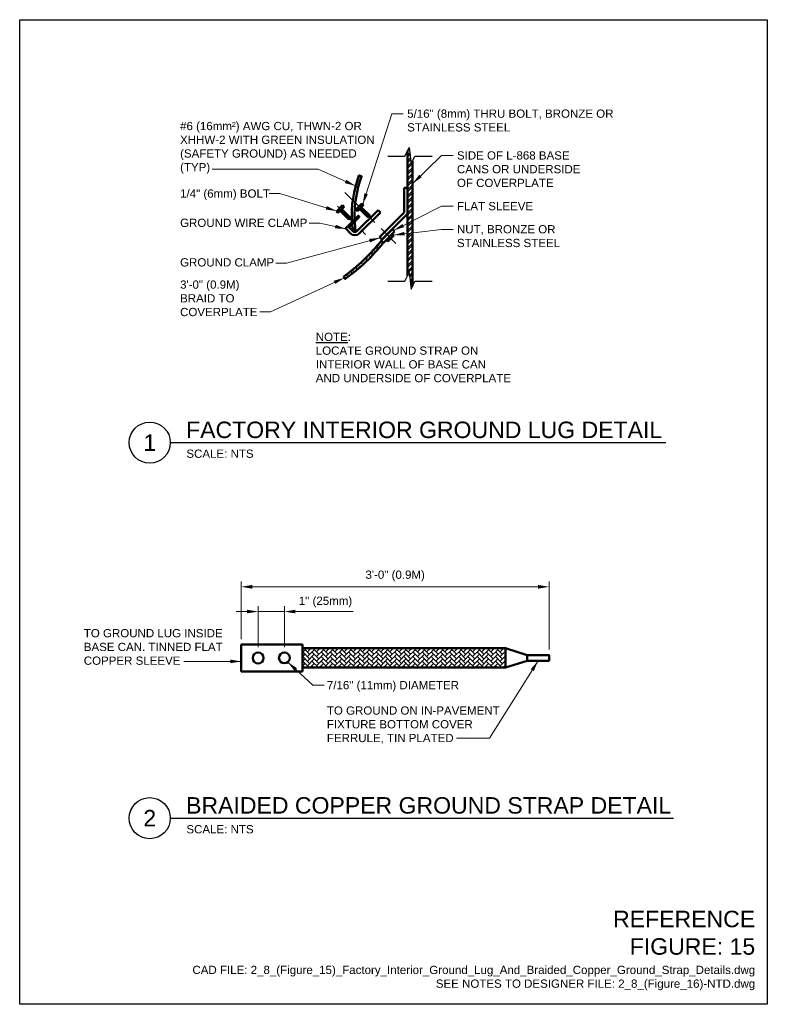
# Model space of a CAD drawing. Header units: inches. Extents: x 0 to 8.5, y 0 to 11.2.
import ezdxf
from ezdxf.enums import TextEntityAlignment as Align

# ---------------------------------------------------------------- set-up
doc = ezdxf.new("R2010")
doc.units = ezdxf.units.IN
doc.header["$LTSCALE"] = 0.375
doc.header["$MEASUREMENT"] = 0
doc.header["$PDSIZE"] = 2
doc.linetypes.add('CENTER2', pattern=[1.125, 0.75, -0.125, 0.125, -0.125])
doc.layers.get('0').update_dxf_attribs({"linetype": 'CONTINUOUS', "lineweight": 35})
doc.layers.get('DEFPOINTS').update_dxf_attribs({"linetype": 'CONTINUOUS', "lineweight": 35})
for name, color, linetype, lineweight in [('E-GRND-EQUI', 83, 'CONTINUOUS', 50), ('E-LITE-SPCL', 203, 'CONTINUOUS', 50), ('G-ANNO-PATT', 8, 'CONTINUOUS', 18), ('G-ANNO-RDME', 5, 'CONTINUOUS', 18)]:
    doc.layers.add(name, color=color, linetype=linetype, lineweight=lineweight)
for name, color, linetype in [('G-ANNO-DIMS', 7, 'CONTINUOUS'), ('G-ANNO-SYMB', 6, 'CONTINUOUS'), ('G-ANNO-TEXT', 7, 'CONTINUOUS'), ('G-ANNO-TEXT @ 1', 7, 'CONTINUOUS'), ('G-ANNO-TTLB', 7, 'CONTINUOUS')]:
    doc.layers.add(name, color=color, linetype=linetype)
doc.styles.add('00-E-TITLE-1_1', font='arial.ttf', dxfattribs={"height": 0.1875})
doc.styles.add('01-E-BLDG-1_1', font='arial.ttf', dxfattribs={"height": 0.09375})
doc.styles.add('Arial', font='arial.ttf')
doc.dimstyles.new('01-E-BLDG-1_1', dxfattribs={"dimtxt": 0.09375, "dimasz": 0.125, "dimexe": 0.0625, "dimexo": 0.0625, "dimgap": 0.0625, "dimtad": 1, "dimdec": 4, "dimzin": 3, "dimdsep": 46, "dimlunit": 4, "dimtxsty": '01-E-BLDG-1_1', "dimcen": 0.0625, "dimclrd": 1, "dimclre": 1, "dimclrt": 256, "dimazin": 0, "dimtfac": 1, "dimtdec": 4, "dimtmove": 1, "dimatfit": 3, "dimfxl": 1, "dimfrac": 2, "dimtolj": 1, "dimtzin": 3, "dimlwd": 0, "dimlwe": 0, "dimarcsym": 0})

# ---------------------------------------------------------------- blocks, each defined once
blk = doc.blocks.new('BREAK')
at = {"color": 0, "linetype": 'Continuous', "flags": 128}
blk.add_lwpolyline([(0, 0), (0.046625, 0.097375), (0.069125, -0.090125), (0.112375, 0)], dxfattribs=at)
blk = doc.blocks.new('G-DBRK')
at = {"color": 0, "linetype": 'ByBlock', "lineweight": -2}
blk.add_ellipse((0, -0.25), major_axis=(0, -0.25), ratio=0.4, dxfattribs=at)
blk.add_ellipse((0, -0.75), major_axis=(0, -0.25), ratio=0.4, start_param=0, end_param=3.141593, dxfattribs=at)
blk = doc.blocks.new('*D5')
at = {"layer": 'DEFPOINTS', "color": 0, "transparency": 16777216}
for p in [(6.019, 4.751), (2.519, 4.094, 0.004), (6.019, 3.975, -0.016)]:
    blk.add_point(p, dxfattribs=at)
at = {"layer": 'G-ANNO-DIMS', "color": 1, "lineweight": 0, "transparency": 16777216}
for p, q in [((2.519, 4.157), (2.519, 4.813)), ((2.644, 4.751), (5.894, 4.751)), ((6.019, 4.037), (6.019, 4.813))]:
    blk.add_line(p, q, dxfattribs=at)
at = {"layer": 'G-ANNO-DIMS', "color": 1, "transparency": 16777216}
for points in [[(2.644, 4.772), (2.644, 4.73), (2.519, 4.751)], [(5.894, 4.772), (5.894, 4.73), (6.019, 4.751)]]:
    blk.add_solid(points, dxfattribs=at)
at = {"layer": 'G-ANNO-DIMS', "transparency": 16777216, "insert": (4.269, 4.875), "char_height": 0.09375, "attachment_point": 5, "style": '01-E-BLDG-1_1'}
blk.add_mtext('\\A1;3\'-0" (0.9M)', dxfattribs=at)
blk = doc.blocks.new('*D6')
at = {"layer": 'DEFPOINTS', "color": 0, "transparency": 16777216}
for p in [(3.009, 4.469), (2.711, 4.003, -0.016), (3.009, 4.004, -0.016)]:
    blk.add_point(p, dxfattribs=at)
at = {"layer": 'G-ANNO-DIMS', "color": 1, "lineweight": 0, "transparency": 16777216}
for p, q in [((2.711, 4.066), (2.711, 4.532)), ((3.009, 4.066), (3.009, 4.532)), ((2.586, 4.469), (2.461, 4.469)), ((2.711, 4.469), (3.009, 4.469)), ((3.134, 4.469), (3.259, 4.469))]:
    blk.add_line(p, q, dxfattribs=at)
at = {"layer": 'G-ANNO-DIMS', "color": 1, "transparency": 16777216}
for points in [[(2.586, 4.49), (2.586, 4.449), (2.711, 4.469)], [(3.134, 4.49), (3.134, 4.449), (3.009, 4.469)]]:
    blk.add_solid(points, dxfattribs=at)
at = {"layer": 'G-ANNO-DIMS', "transparency": 16777216, "insert": (3.477, 4.578), "char_height": 0.09375, "attachment_point": 5, "style": '01-E-BLDG-1_1'}
blk.add_mtext('\\A1;1" (25mm)', dxfattribs=at)
blk = doc.blocks.new('*U7')
at = {"color": 0, "linetype": 'Continuous', "lineweight": 30}
blk.add_line((0.234, 0), (5.866, 0), dxfattribs=at)
blk.add_circle((0, 0), 0.234, dxfattribs=at)
at = {"color": 0, "style": 'Arial', "flags": 4}
blk.add_attdef('TITLE', text='', height=0.188, dxfattribs=at).set_placement((0.413, -0.004), align=Align.BOTTOM_LEFT)
blk.add_attdef('ID', text='', height=0.188, dxfattribs=at).set_placement((0, 0), align=Align.MIDDLE_CENTER)
blk.add_attdef('SCALE', text='', height=0.0703, dxfattribs=at).set_placement((0.417, -0.079), align=Align.TOP_LEFT)
blk = doc.blocks.new('*U8')
at = {"color": 0, "linetype": 'Continuous', "lineweight": 30}
blk.add_line((0.234, 0), (5.956, 0), dxfattribs=at)
blk.add_circle((0, 0), 0.234, dxfattribs=at)
at = {"color": 0, "style": 'Arial', "flags": 4}
blk.add_attdef('TITLE', text='', height=0.188, dxfattribs=at).set_placement((0.413, -0.004), align=Align.BOTTOM_LEFT)
blk.add_attdef('ID', text='', height=0.188, dxfattribs=at).set_placement((0, 0), align=Align.MIDDLE_CENTER)
blk.add_attdef('SCALE', text='', height=0.0703, dxfattribs=at).set_placement((0.417, -0.079), align=Align.TOP_LEFT)

msp = doc.modelspace()

# ---------------------------------------------------------------- hatches: boundary and pattern name
at = {"layer": 'G-ANNO-PATT'}
h = msp.add_hatch(dxfattribs=at)
h.set_pattern_fill('ANSI32', color=256, scale=0.124794, style=0)
h.set_pattern_definition([(45, (2.15939, 0.530873), (-0.03309113, 0.03309113), []), (45, (2.18145, 0.530873), (-0.03309113, 0.03309113), [])])
h.paths.add_polyline_path([(4.40997, 8.29048), (4.42699, 8.32602), (4.44949, 8.13852), (4.46651, 8.17398), (4.46651, 9.59664), (4.44949, 9.56118), (4.42699, 9.74868), (4.40997, 9.71314)])
h = msp.add_hatch(dxfattribs=at)
h.set_pattern_fill('AR-HBONE', color=256, scale=0.009221, style=0)
h.set_pattern_definition([(70.647778, (193.077504, 19.071346), (-0.02257718, 0.0470215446), [0.11064988, -0.036883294]), (160.647778, (193.089726, 19.106145), (-0.02257718, 0.0470215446), [0.11064988, -0.036883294])])
edge = h.paths.add_edge_path()
edge.add_line((4.13583, 8.66835), (4.11284, 8.69133))
edge.add_arc((2.45162, 9.99865), 2.11393, 305.842535, 321.798631, ccw=False)
edge.add_line((3.68946, 8.28503), (3.71015, 8.26141))
edge.add_arc((2.49079, 9.96302), 2.0934, 305.625114, 321.796759)
h = msp.add_hatch(dxfattribs=at)
h.set_pattern_fill('AR-HBONE', color=256, scale=0.009221, angle=-25.647815, style=0)
h.set_pattern_definition([(45, (-16815.788264, 6142.194276), (0, 0.05216085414), [0.11064988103, -0.03688329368]), (135, (-16815.762184, 6142.220356), (0, 0.05216085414), [0.11064988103, -0.03688329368])])
h.paths.add_polyline_path([(5.52181, 3.83178), (5.52177, 4.05208), (3.21463, 4.05118), (3.21463, 3.8313)])

# ---------------------------------------------------------------- linework, layer by layer
at = {"color": 1, "lineweight": 0}
msp.add_line((3.25917, 4.46944), (3.79267, 4.46944), dxfattribs=at)
at = {"layer": 'E-GRND-EQUI'}
for p, q in [((4.37292, 9.29303, 0.00403), (4.37292, 9.01027, 0.00403)), ((4.40977, 9.29303, 0.00403), (4.37292, 9.29303, 0.00403)), ((4.40977, 9.29303, 0.00403), (4.40977, 8.995, 0.00403)), ((3.67071, 9.09211, -0.16367), (3.60123, 9.02263, -0.16367)), ((3.68808, 9.07474, -0.16367), (3.67071, 9.09211, -0.16367)), ((3.89167, 9.11351, 0.00403), (3.82219, 9.04403, 0.00403)), ((3.90904, 9.09614, 0.00403), (3.89167, 9.11351, 0.00403)), ((3.6186, 9.00526, -0.16367), (3.60123, 9.02263, -0.16367)), ((3.84482, 8.96998, 0.00403), (3.73682, 8.86198, 0.00403)), ((3.83956, 9.02666, 0.00403), (3.82219, 9.04403, 0.00403)), ((3.83385, 8.79755, 0.00403), (4.07477, 9.03846, 0.00403)), ((3.85786, 8.96998, 0.00403), (3.85786, 8.96998, 0.00403)), ((4.10082, 9.0124, 0.00403), (3.85991, 8.77149, 0.00403)), ((4.37292, 9.01027, 0.00403), (4.09869, 8.73604, 0.00403)), ((4.12475, 8.70998, 0.00403), (4.40977, 8.995, 0.00403)), ((3.74986, 8.84894, 0.00403), (3.85786, 8.95694, 0.00403)), ((3.73682, 8.84894, 0.00403), (3.73682, 8.84894, 0.00403)), ((4.2372, 8.81917, 0.00403), (4.1111, 8.69307, 0.00403)), ((4.26326, 8.79311, 0.00403), (4.13716, 8.66701, 0.00403)), ((4.18509, 8.76706, 0.00403), (4.18345, 8.76869, 0.00403)), ((4.21983, 8.8018, 0.00403), (4.2182, 8.80343, 0.00403)), ((4.26326, 8.79311, 0.00403), (4.2372, 8.81917, 0.00403)), ((4.25503, 8.75015, 0.00403), (4.23766, 8.76752, 0.00403)), ((4.09869, 8.723, 0.00403), (4.11171, 8.70998, 0.00403)), ((4.13716, 8.66701, 0.00403), (4.1111, 8.69307, 0.00403)), ((4.18555, 8.68067, 0.00403), (4.16818, 8.69804, 0.00403)), ((5.52177, 4.05208, 0.00403), (5.76971, 3.97473)), ((5.52177, 4.05208, 0.00403), (5.52181, 3.83178)), ((5.52422, 3.83178, 0.00403), (5.76971, 3.90874))]:
    msp.add_line(p, q, dxfattribs=at)
at = {"layer": 'E-GRND-EQUI', "flags": 128}
for points, elevation in [([(3.83956, 9.02666), (3.90904, 9.09614)], 0.00403), ([(3.8743, 9.09614), (3.89167, 9.07877)], 0.00403), ([(3.6186, 9.00526), (3.68808, 9.07474)], -0.16367), ([(3.6186, 9.04), (3.63597, 9.02263)], -0.16367), ([(3.64356, 9.03022), (3.74282, 8.93096)], -0.16367), ([(3.65334, 9.07474), (3.67071, 9.05737)], -0.16367), ([(3.65875, 9.01503), (3.67831, 9.03459)], -0.16367), ([(3.66312, 9.04978), (3.76238, 8.95052)], -0.16367), ([(3.67276, 9.00102), (3.69232, 9.02058)], -0.16367), ([(3.68677, 8.98701), (3.70633, 9.00657)], -0.16367), ([(3.70078, 8.97299), (3.72034, 8.99255)], -0.16367), ([(3.7148, 8.95898), (3.73436, 8.97854)], -0.16367), ([(3.72881, 8.94497), (3.74837, 8.96453)], -0.16367), ([(3.83956, 9.0614), (3.85693, 9.04403)], 0.00403), ([(3.86452, 9.05162), (3.96378, 8.95236)], 0.00403), ([(3.87971, 9.03643), (3.89927, 9.05599)], 0.00403), ([(3.88408, 9.07118), (3.98334, 8.97192)], 0.00403), ([(3.89372, 9.02242), (3.91328, 9.04198)], 0.00403), ([(3.90773, 9.0084), (3.9273, 9.02796)], 0.00403), ([(3.92175, 8.99439), (3.94131, 9.01395)], 0.00403), ([(3.93576, 8.98038), (3.95532, 8.99994)], 0.00403), ([(3.94977, 8.96637), (3.96933, 8.98593)], 0.00403), ([(3.96378, 8.95236), (3.98334, 8.97192)], 0.00403), ([(4.07477, 9.03846), (4.10082, 9.0124)], 0.00403), ([(3.74282, 8.93096), (3.76238, 8.95052)], -0.16367), ([(4.18555, 8.68067), (4.25503, 8.75015)], 0.00403), ([(4.22029, 8.75015), (4.23766, 8.73278)], 0.00403), ([(4.18555, 8.71541), (4.20292, 8.69804)], 0.00403)]:
    msp.add_lwpolyline(points, dxfattribs=dict(at, elevation=elevation))
at = {"layer": 'E-GRND-EQUI', "elevation": 0.00403, "flags": 128}
msp.add_lwpolyline([(3.76211, 8.77149), (3.71074, 8.82286, -0.41421356), (3.71074, 8.8359), (3.72378, 8.84894, -0.41421356), (3.73682, 8.84894), (3.78821, 8.79755)], format="xyb", dxfattribs=at)
at = {"layer": 'E-GRND-EQUI', "elevation": 0.00403}
msp.add_lwpolyline([(2.5193, 4.09444), (3.21463, 4.09444), (3.21463, 3.78804), (2.5193, 3.78804)], close=True, dxfattribs=at)
at = {"layer": 'E-GRND-EQUI', "flags": 128}
for points in [[(3.21463, 4.05118), (5.52177, 4.05208)], [(3.21463, 3.8313), (5.52422, 3.83178)]]:
    msp.add_lwpolyline(points, dxfattribs=at)
at = {"layer": 'E-GRND-EQUI'}
msp.add_lwpolyline([(5.76971, 3.97473), (6.0185, 3.97473), (6.0185, 3.90874), (5.76971, 3.90874)], close=True, dxfattribs=at)
for centre, radius in [((3.80288, 8.80803, 0.00403), 0.01614), ((2.71124, 3.94116), 0.06222), ((3.00917, 3.9425), 0.06147)]:
    msp.add_circle(centre, radius, dxfattribs=at)
for centre, radius, start, end in [((5.05392, 8.97934, 0.00403), 1.27885, 159.30464, 183.443242), ((5.08056, 8.97765, 0.00403), 1.27315, 159.650442, 181.994168), ((3.85134, 8.96346, 0.00403), 0.00922, 45, 135), ((3.85134, 8.96346, 0.00403), 0.00922, 315, 45), ((3.74334, 8.85546, 0.00403), 0.00922, 135, 225), ((5.05392, 8.97934, 0.00403), 1.27885, 184.538185, 187.805701), ((5.05405, 8.97931, 0.00403), 1.24671, 183.259084, 187.817486), ((3.74334, 8.85546, 0.00403), 0.00922, 225, 315), ((3.81101, 8.82039, 0.00403), 0.06916, 225, 315), ((3.81103, 8.82037, 0.00403), 0.03227, 225, 315), ((2.45194, 9.99832, 0.00403), 2.11348, 305.666753, 321.800338), ((2.4905, 9.96332, 0.00403), 2.09381, 305.324436, 321.795159), ((4.10521, 8.72952, 0.00403), 0.00922, 135, 225), ((4.11823, 8.7165, 0.00403), 0.00922, 225, 315)]:
    msp.add_arc(centre, radius, start, end, dxfattribs=at)
at = {"layer": 'E-LITE-SPCL', "elevation": 0.00403}
for points in [[(4.40997, 8.29048), (4.40997, 9.71314)], [(4.46651, 9.59664), (4.46651, 8.17398)]]:
    msp.add_lwpolyline(points, dxfattribs=at)
at = {"layer": 'G-ANNO-DIMS', "color": 1, "linetype": 'CENTER2', "flags": 128}
for points, elevation in [([(3.6971, 9.2386), (4.27768, 8.65802)], 0.00403), ([(3.61217, 9.08117), (3.93221, 8.76113)], -0.16367)]:
    msp.add_lwpolyline(points, dxfattribs=dict(at, elevation=elevation))
at = {"layer": 'G-ANNO-SYMB'}
for p, q in [((4.18612, 9.6513, 0.00403), (4.38037, 9.6513, 0.00403)), ((4.49274, 9.6513, 0.00403), (4.69078, 9.6513, 0.00403)), ((4.18612, 8.22865, 0.00403), (4.38037, 8.22865, 0.00403)), ((4.49274, 8.22865, 0.00403), (4.69078, 8.22865, 0.00403))]:
    msp.add_line(p, q, dxfattribs=at)
at = {"layer": 'G-ANNO-TTLB'}
msp.add_lwpolyline([(8.50001, 11.20465), (8.5, 0), (0, 0), (0.00001, 11.20465)], close=True, dxfattribs=at)

# ---------------------------------------------------------------- block references
at = {"layer": 'E-GRND-EQUI', "xscale": 0.03125, "yscale": 0.03125, "zscale": 0.03125}
for p, rotation in [((3.85759, 9.43129, 0.00403), 69.57381519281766), ((3.70115, 8.255, 0.00403), 212.7530945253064)]:
    msp.add_blockref('G-DBRK', p, dxfattribs=dict(at, rotation=rotation))
at = {"layer": 'G-ANNO-SYMB'}
for p in [(4.38037, 9.6513, 0.00403), (4.38037, 8.22865, 0.00403)]:
    msp.add_blockref('BREAK', p, dxfattribs=at)
at = {"layer": 'G-ANNO-TEXT @ 1'}
ref = msp.add_blockref('*U7', (1.47854, 6.39168), dxfattribs=at)
ref.add_attrib('SCALE', 'SCALE: NTS', dxfattribs={"layer": '0', "color": 0, "height": 0.09375, "style": '01-E-BLDG-1_1'}).set_placement((1.8952, 6.31269), align=Align.TOP_LEFT)
ref.add_attrib('TITLE', 'FACTORY INTERIOR GROUND LUG DETAIL', dxfattribs={"layer": '0', "color": 0, "height": 0.1875, "style": 'Arial'}).set_placement((1.89192, 6.38735), align=Align.BOTTOM_LEFT)
ref.add_attrib('ID', '1', dxfattribs={"layer": '0', "color": 0, "height": 0.1875, "style": 'Arial'}).set_placement((1.47854, 6.39168), align=Align.MIDDLE_CENTER)
ref = msp.add_blockref('*U8', (1.47854, 2.11811), dxfattribs=at)
ref.add_attrib('SCALE', 'SCALE: NTS', dxfattribs={"layer": '0', "color": 0, "height": 0.09375, "style": '01-E-BLDG-1_1'}).set_placement((1.8952, 2.03912), align=Align.TOP_LEFT)
ref.add_attrib('TITLE', 'BRAIDED COPPER GROUND STRAP DETAIL', dxfattribs={"layer": '0', "color": 0, "height": 0.1875, "style": 'Arial'}).set_placement((1.89192, 2.11378), align=Align.BOTTOM_LEFT)
ref.add_attrib('ID', '2', dxfattribs={"layer": '0', "color": 0, "height": 0.1875, "style": 'Arial'}).set_placement((1.47854, 2.11811), align=Align.MIDDLE_CENTER)

# ---------------------------------------------------------------- texts
at = {"layer": 'G-ANNO-RDME', "attachment_point": 9}
for s, insert, char_height, width, style in [('REFERENCE FIGURE: 15', (8.36242, 0.56179), 0.1875, 1.6140648, '00-E-TITLE-1_1'), ('CAD FILE: 2_8_(Figure_15)_Factory_Interior_Ground_Lug_And_Braided_Copper_Ground_Strap_Details.dwg\\PSEE NOTES TO DESIGNER FILE: 2_8_(Figure_16)-NTD.dwg', (8.36242, 0.16005), 0.09375, 6.7569417, '01-E-BLDG-1_1')]:
    msp.add_mtext(s, dxfattribs=dict(at, insert=insert, char_height=char_height, width=width, style=style))
at = {"layer": 'G-ANNO-TEXT', "char_height": 0.09375, "attachment_point": 1, "style": '01-E-BLDG-1_1'}
for s, insert, width in [('\\A1;5/16" (8mm) THRU BOLT, BRONZE OR STAINLESS STEEL', (4.40561, 10.18257), 2.3714279), ('\\A1;#6 (16mm²) AWG CU, THWN-2 OR XHHW-2 WITH GREEN INSULATION (SAFETY GROUND) AS NEEDED (TYP)', (1.82347, 10.04154), 2.2102469), ('\\A1;SIDE OF L-868 BASE CANS OR UNDERSIDE OF COVERPLATE', (4.97137, 9.70692), 1.4111852), ('\\A1;1/4" (6mm) BOLT', (1.82347, 9.27321), 1.4936527), ('\\A1;FLAT SLEEVE', (4.97137, 9.12968), 0.8901433), ('\\A1;GROUND WIRE CLAMP', (1.82347, 8.94011), 1.4596923), ('\\A1;NUT, BRONZE OR STAINLESS STEEL', (4.97137, 8.86686), 1.2567513), ('\\A1;GROUND CLAMP', (1.82347, 8.49005), 1.1103975), ('\\A1;3\'-0" (0.9M) BRAID TO COVERPLATE', (1.82347, 8.23733), 1.0590228), ('{\\LNOTE}:\\PLOCATE GROUND STRAP ON INTERIOR WALL OF BASE CAN AND UNDERSIDE OF COVERPLATE', (3.36631, 7.64192), 2.2345745), ('\\A1;TO GROUND LUG INSIDE BASE CAN. TINNED FLAT COPPER SLEEVE', (0.7287, 4.27015), 1.5855415), ('\\A1;7/16" (11mm) DIAMETER', (3.49254, 3.67914), 1.6597691), ('\\A1;TO GROUND ON IN-PAVEMENT FIXTURE BOTTOM COVER FERRULE, TIN PLATED', (3.49254, 3.38995), 2.0181363)]:
    msp.add_mtext(s, dxfattribs=dict(at, insert=insert, width=width))

# ---------------------------------------------------------------- dimensions: what is measured, and where the dimension line sits
at = {"layer": 'G-ANNO-DIMS'}
dim = msp.add_linear_dim(base=(6.0185, 4.75069), p1=(2.5193, 4.09444, 0.00403), p2=(6.0185, 3.97473, -0.01614), text='3\'-0" (0.9M)', dimstyle='01-E-BLDG-1_1', dxfattribs=at)
dim.commit()
dim.dimension.update_dxf_attribs({"geometry": '*D5', "text_midpoint": (4.2689, 4.87465)})
dim = msp.add_linear_dim(base=(3.00917, 4.46944), p1=(2.71124, 4.00338, -0.01614), p2=(3.00917, 4.00397, -0.01614), text='1" (25mm)', dimstyle='01-E-BLDG-1_1', dxfattribs=at)
dim.commit()
dim.dimension.update_dxf_attribs({"geometry": '*D6', "text_midpoint": (3.47709, 4.45369), "dimtype": 160})

# ---------------------------------------------------------------- leaders
at = {"layer": 'G-ANNO-TEXT'}
for points in [[(3.90036, 9.10482), (4.22984, 10.13164), (4.36127, 10.13164)], [(4.46651, 9.33855), (4.7956, 9.65872), (4.92703, 9.65872)], [(3.81944, 9.31327), (3.39373, 9.50261), (2.18745, 9.50261)], [(3.60601, 9.0274), (2.95595, 9.22528), (2.83472, 9.22528)], [(4.25023, 8.80614), (4.7956, 9.08148), (4.92703, 9.08148)], [(3.71074, 8.82286), (3.41311, 8.88971), (3.29188, 8.88971)], [(4.25084, 8.75434), (4.7956, 8.81866), (4.92703, 8.81866)], [(4.09869, 8.723), (3.03406, 8.43367), (2.91283, 8.43367)], [(3.6927, 8.26814), (2.85272, 7.8796), (2.73149, 7.8796)], [(3.04711, 3.89413), (3.33135, 3.63183), (3.46278, 3.63183)], [(5.89411, 3.90874), (5.34161, 3.02862), (4.96564, 3.02862)]]:
    msp.add_leader(points, dimstyle='01-E-BLDG-1_1', dxfattribs=at)
msp.add_leader([(2.5193, 3.90214, 0.00403), (1.8677, 3.90214, 0.00403)], dimstyle='01-E-BLDG-1_1', override={"dimgap": 0.0625, "dimtad": 0}, dxfattribs=at)

doc.saveas('drawing.dxf')
